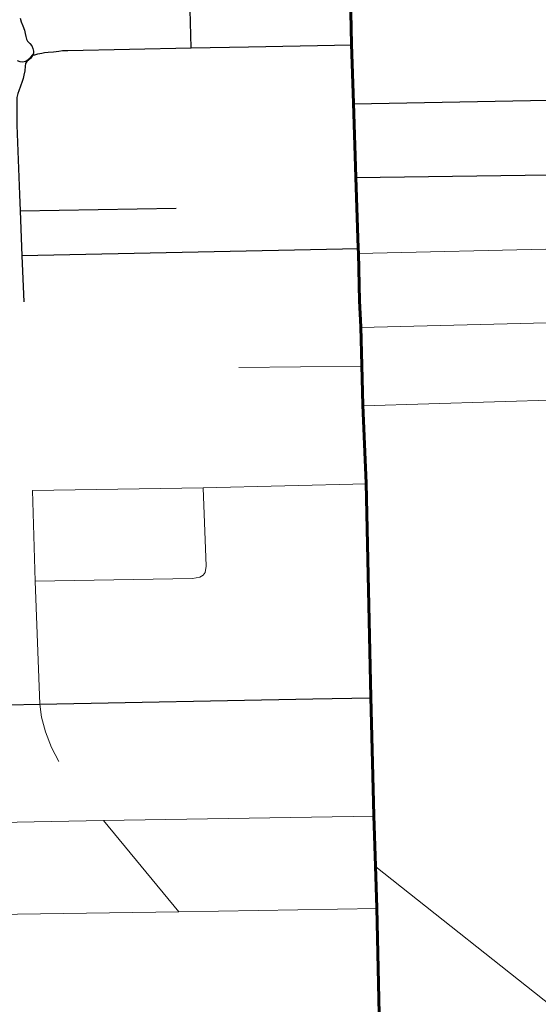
# Model space of a CAD drawing. Extents: x 13.99 to 21.38, y 7.75 to 14.55.
# Tile 46 of 77: x 19.21 to 19.66, y 9.38 to 10.22. Entities that reach past the tile are written whole.
import ezdxf

# ---------------------------------------------------------------- set-up
doc = ezdxf.new("R2010")
doc.units = 0
doc.header["$MEASUREMENT"] = 0
for name, color, linetype, lineweight in [('GM_X_City_Street', 1, 'Continuous', 0), ('GM_X_County_Road', 3, 'Continuous', 30), ('GM_X_Interstate_Route', 1, 'Continuous', 53), ('GM_X_State_Route', 1, 'Continuous', 30), ('GM_X_Township_Road', 1, 'Continuous', 30)]:
    doc.layers.add(name, color=color, linetype=linetype, lineweight=lineweight)

msp = doc.modelspace()

# ---------------------------------------------------------------- linework, layer by layer
at = {"layer": 'GM_X_City_Street'}
for p, q in [((19.50172, 10.02104), (19.72966, 10.02637)), ((19.50375, 9.95765), (19.73146, 9.96324)), ((19.39874, 9.92307), (19.50478, 9.92447)), ((19.50569, 9.89038), (19.73017, 9.89724)), ((19.34718, 9.45558), (19.28247, 9.53383)), ((19.51639, 9.49425), (19.73188, 9.32339))]:
    msp.add_line(p, q, dxfattribs=at)
at = {"layer": 'GM_X_City_Street', "flags": 128}
for points in [[(19.22149, 9.81751), (19.36822, 9.81985), (19.50845, 9.82326)], [(19.24402, 9.58464), (19.23772, 9.59678), (19.23258, 9.61008), (19.22932, 9.62269), (19.22781, 9.6338), (19.22371, 9.73954), (19.22149, 9.81751)], [(19.22371, 9.73954), (19.35891, 9.74197), (19.36518, 9.74303), (19.36814, 9.74472), (19.36991, 9.74704), (19.37068, 9.7524), (19.36822, 9.81985)], [(19.14837, 9.53145), (19.28247, 9.53383), (19.51489, 9.53763)], [(19.14881, 9.45274), (19.34718, 9.45558), (19.51764, 9.45828)]]:
    msp.add_lwpolyline(points, dxfattribs=at)
at = {"layer": 'GM_X_County_Road', "color": 1}
msp.add_line((19.40711, 10.19875), (19.49579, 10.20039), dxfattribs=at)
at = {"layer": 'GM_X_County_Road', "color": 1, "flags": 128}
for points in [[(19.20835, 10.18693), (19.21065, 10.18602), (19.21296, 10.18586), (19.21583, 10.18648), (19.21781, 10.18793), (19.21978, 10.18964), (19.2218, 10.19179), (19.2234, 10.19194), (19.22611, 10.1926), (19.22948, 10.19334), (19.23186, 10.19375), (19.23499, 10.19408), (19.23943, 10.19441), (19.24395, 10.19515), (19.24715, 10.19564), (19.25192, 10.19572), (19.35784, 10.19783), (19.40711, 10.19875)], [(19.49756, 10.14965), (19.72551, 10.15397), (20.01014, 10.16097), (20.02169, 10.15993), (20.06268, 10.1481), (20.09049, 10.141)]]:
    msp.add_lwpolyline(points, dxfattribs=at)
at = {"layer": 'GM_X_Interstate_Route', "flags": 128}
for points in [[(19.5392, 8.44755), (19.52731, 8.93167), (19.52524, 8.96558), (19.52263, 9.19572), (19.52145, 9.26092), (19.52009, 9.33918), (19.51974, 9.35459), (19.51745, 9.45883), (19.51619, 9.4948), (19.5147, 9.53818), (19.51228, 9.64006), (19.50825, 9.82381), (19.50549, 9.89093), (19.50458, 9.92503), (19.50355, 9.9582), (19.50246, 9.98044), (19.50152, 10.02159), (19.50144, 10.02577), (19.49934, 10.08687), (19.49736, 10.15021), (19.49559, 10.20095), (19.49336, 10.31104)], [(19.49336, 10.31104), (19.49559, 10.20095), (19.49736, 10.15021), (19.49934, 10.08687), (19.50144, 10.02577), (19.50152, 10.02159), (19.50246, 9.98044), (19.50355, 9.9582), (19.50458, 9.92503), (19.50549, 9.89093), (19.50825, 9.82381), (19.51228, 9.64006), (19.5147, 9.53818), (19.51619, 9.4948), (19.51745, 9.45883), (19.51974, 9.35459), (19.52009, 9.33918), (19.52145, 9.26092), (19.52263, 9.19572), (19.52524, 8.96558), (19.52731, 8.93167), (19.5392, 8.44755)]]:
    msp.add_lwpolyline(points, dxfattribs=at)
at = {"layer": 'GM_X_State_Route', "flags": 128}
for points in [[(19.49921, 10.09687), (19.49756, 10.14965), (19.49579, 10.20039), (19.49356, 10.31048), (19.4907, 10.39928), (19.4888, 10.47499), (19.48806, 10.50483), (19.48654, 10.54752), (19.48632, 10.55566)], [(19.51161, 9.67902), (19.50845, 9.82326), (19.50569, 9.89038), (19.50478, 9.92447), (19.50375, 9.95765), (19.50266, 9.97988), (19.50172, 10.02104), (19.50163, 10.02521), (19.49954, 10.08632), (19.49921, 10.09687)], [(19.52872, 9.2385), (19.52559, 9.24341), (19.52292, 9.24976), (19.52165, 9.26036), (19.52029, 9.33863), (19.51994, 9.35404), (19.51764, 9.45828), (19.51639, 9.49425), (19.51489, 9.53763), (19.51248, 9.63951), (19.51161, 9.67902)]]:
    msp.add_lwpolyline(points, dxfattribs=at)
at = {"layer": 'GM_X_Township_Road'}
for p, q in [((19.21072, 10.05769), (19.34481, 10.06007)), ((19.50163, 10.02521), (19.21223, 10.01904)), ((19.46236, 9.6385), (19.51248, 9.63951))]:
    msp.add_line(p, q, dxfattribs=at)
at = {"layer": 'GM_X_Township_Road', "flags": 128}
for points in [[(19.35784, 10.19783), (19.35596, 10.26343), (19.30258, 10.26275), (19.29836, 10.2636), (19.29464, 10.26562), (19.29177, 10.26866), (19.2894, 10.27339), (19.28907, 10.27829), (19.28853, 10.29254), (19.28856, 10.3136), (19.2894, 10.31866), (19.29211, 10.32255), (19.29548, 10.32492), (19.29971, 10.32627), (19.36761, 10.32728), (19.37201, 10.32593), (19.37471, 10.3239), (19.37724, 10.31985), (19.37876, 10.3141), (19.37978, 10.27525), (19.37741, 10.26985), (19.3737, 10.26613), (19.36795, 10.26444), (19.35702, 10.26347)], [(19.21089, 10.22334), (19.21179, 10.2203), (19.21302, 10.21685), (19.2145, 10.21299), (19.21508, 10.21027), (19.21565, 10.20773), (19.21615, 10.20526), (19.21705, 10.2037), (19.21919, 10.20172), (19.22075, 10.19967), (19.22182, 10.1972), (19.22231, 10.19498), (19.22239, 10.19342), (19.2218, 10.19179)], [(19.2218, 10.19179), (19.22004, 10.18911), (19.21831, 10.18761), (19.21656, 10.18616), (19.21555, 10.1843), (19.21516, 10.18203), (19.21477, 10.17798), (19.21407, 10.17433), (19.21338, 10.17157), (19.21269, 10.16901), (19.21121, 10.16486), (19.20973, 10.16102), (19.20875, 10.15855), (19.20806, 10.1551), (19.20796, 10.15135), (19.20806, 10.1478), (19.20796, 10.13153), (19.21015, 10.0719), (19.21072, 10.05769), (19.21223, 10.01904), (19.21399, 9.9796)], [(20.00203, 10.07459), (19.94095, 10.09194), (19.93591, 10.09277), (19.92587, 10.09346), (19.90915, 10.09405), (19.72774, 10.08935), (19.49954, 10.08632)], [(19.17182, 9.63277), (19.22781, 9.6338), (19.46236, 9.6385)]]:
    msp.add_lwpolyline(points, dxfattribs=at)

doc.saveas('drawing.dxf')
